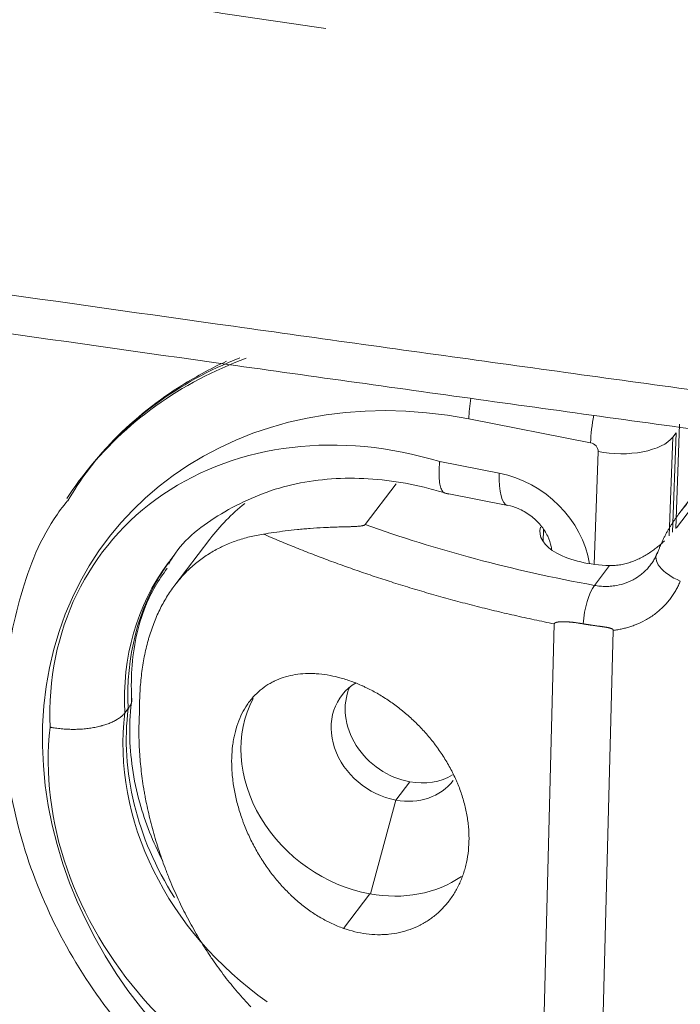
# Model space of a CAD drawing. Header units: millimetres. Extents: x 0 to 594, y 0 to 420.
# Tile 40 of 256: x 138.07 to 140.05, y 148.47 to 151.42. Entities that reach past the tile are written whole.
import ezdxf

# ---------------------------------------------------------------- set-up
doc = ezdxf.new("R2010")
doc.units = ezdxf.units.MM
doc.layers.add('1', color=7, linetype='Continuous', true_color=0xffffff)
doc.styles.add('Arial', font='txt')
doc.dimstyles.get("Standard").update_dxf_attribs({"dimtxt": 0.18, "dimasz": 0.18, "dimexe": 0.18, "dimexo": 0.0625, "dimgap": 0.09, "dimtad": 0, "dimtih": 1, "dimtoh": 1, "dimdec": 4, "dimzin": 0, "dimdsep": 46, "dimtxsty": 'Standard', "dimcen": 0.09, "dimadec": 0, "dimazin": 0, "dimtfac": 1, "dimtdec": 4, "dimtofl": 0, "dimtmove": 0, "dimatfit": 3, "dimfxl": 0, "dimtolj": 1, "dimtzin": 0, "dimarcsym": 0})

# ---------------------------------------------------------------- blocks, each defined once
blk = doc.blocks.new('_U0')
at = {"layer": '1', "color": 18, "lineweight": 18}
for p, q in [((94.8504, 161.6393), (94.8504, 103.5833)), ((318.5034, 149.327), (318.5034, 103.5833)), ((94.8504, 105.5833), (168.6802, 105.5833)), ((318.5034, 105.5833), (244.6736, 105.5833))]:
    blk.add_line(p, q, dxfattribs=at)
at = {"layer": '1', "color": 18}
for points in [[(94.8504, 105.5833), (98.3504, 106.5212), (98.3504, 104.6455)], [(318.5034, 105.5833), (315.0034, 104.6455), (315.0034, 106.5212)]]:
    blk.add_solid(points, dxfattribs=at)
at = {"layer": '1', "color": 18, "linetype": 'Continuous', "lineweight": 13, "char_height": 3.5, "attachment_point": 7, "line_spacing_factor": 1.047437, "style": 'Arial'}
for s, insert in [('\\fArial|b0|i0;\\W1.0000;DEFLATED TUBE LENGTH', (183.0321, 102.9547)), ('\\fArial|b0|i0;\\W1.0000;4.47', (170.3657, 102.9547))]:
    blk.add_mtext(s, dxfattribs=dict(at, insert=insert))
blk = doc.blocks.new('_U9')
at = {"layer": '1', "color": 18, "lineweight": 18}
for p, q in [((99.1455, 154.7179), (72.65, 154.7179)), ((74.65, 154.7179), (74.65, 112.4208)), ((257.5135, 127.4368), (72.65, 127.4368))]:
    blk.add_line(p, q, dxfattribs=at)
at = {"layer": '1', "color": 18}
for points in [[(74.65, 154.7179), (75.5878, 151.2179), (73.7122, 151.2179)], [(74.65, 127.4368), (73.7122, 130.9368), (75.5878, 130.9368)]]:
    blk.add_solid(points, dxfattribs=at)
at = {"layer": '1', "color": 18, "linetype": 'Continuous', "lineweight": 13, "char_height": 3.5, "attachment_point": 7, "rotation": 90, "line_spacing_factor": 1.047437, "style": 'Arial'}
for s, insert in [('\\fArial|b0|i0;\\W1.0000;0.55', (77.6288, 101.9119)), ('\\fArial|b0|i0;\\W1.0000;FWD TIE DOWN', (77.6288, 61.914))]:
    blk.add_mtext(s, dxfattribs=dict(at, insert=insert))
blk = doc.blocks.new('_U10')
at = {"layer": '1', "color": 18, "lineweight": 18}
for p, q in [((202.0973, 198.4427), (40.2436, 198.4427)), ((42.2436, 198.4427), (42.2436, 169.9126)), ((42.2436, 127.4368), (42.2436, 157.7463)), ((257.5135, 127.4368), (40.2436, 127.4368))]:
    blk.add_line(p, q, dxfattribs=at)
at = {"layer": '1', "color": 18}
for points in [[(42.2436, 198.4427), (43.1815, 194.9427), (41.3058, 194.9427)], [(42.2436, 127.4368), (41.3058, 130.9368), (43.1815, 130.9368)]]:
    blk.add_solid(points, dxfattribs=at)
at = {"layer": '1', "color": 18, "linetype": 'Continuous', "lineweight": 13, "insert": (45.2224, 159.4038), "char_height": 3.5, "attachment_point": 7, "rotation": 90, "line_spacing_factor": 1.047437, "style": 'Arial'}
blk.add_mtext('\\fArial|b0|i0;\\W1.0000;1.42', dxfattribs=at)
blk = doc.blocks.new('_U11')
at = {"layer": '1', "color": 18, "lineweight": 18}
for p, q in [((101.4996, 186.0644), (50.7679, 186.0644)), ((52.7679, 186.0644), (52.7679, 161.5114)), ((52.7679, 127.4368), (52.7679, 149.3451)), ((257.5135, 127.4368), (50.7679, 127.4368))]:
    blk.add_line(p, q, dxfattribs=at)
at = {"layer": '1', "color": 18}
for points in [[(52.7679, 186.0644), (53.7057, 182.5644), (51.8301, 182.5644)], [(52.7679, 127.4368), (51.8301, 130.9368), (53.7057, 130.9368)]]:
    blk.add_solid(points, dxfattribs=at)
at = {"layer": '1', "color": 18, "linetype": 'Continuous', "lineweight": 13, "insert": (55.7467, 151.0026), "char_height": 3.5, "attachment_point": 7, "rotation": 90, "line_spacing_factor": 1.047437, "style": 'Arial'}
blk.add_mtext('\\fArial|b0|i0;\\W1.0000;1.17', dxfattribs=at)
blk = doc.blocks.new('_U13')
at = {"layer": '1', "color": 18, "lineweight": 18}
for p, q in [((128.4245, 177.2952), (61.3878, 177.2952)), ((63.3878, 177.2952), (63.3878, 113.3718)), ((257.5135, 127.4368), (61.3878, 127.4368))]:
    blk.add_line(p, q, dxfattribs=at)
at = {"layer": '1', "color": 18}
for points in [[(63.3878, 177.2952), (64.3256, 173.7952), (62.4499, 173.7952)], [(63.3878, 127.4368), (62.4499, 130.9368), (64.3256, 130.9368)]]:
    blk.add_solid(points, dxfattribs=at)
at = {"layer": '1', "color": 18, "linetype": 'Continuous', "lineweight": 13, "char_height": 3.5, "attachment_point": 7, "rotation": 90, "line_spacing_factor": 1.047437, "style": 'Arial'}
for s, insert in [('\\fArial|b0|i0;\\W1.0000;1.00', (66.3666, 102.8629)), ('\\fArial|b0|i0;\\W1.0000;BOW DEFLATED', (66.3666, 61.4994))]:
    blk.add_mtext(s, dxfattribs=dict(at, insert=insert))

msp = doc.modelspace()

# ---------------------------------------------------------------- linework, layer by layer
at = {"layer": '1', "color": 155, "linetype": 'Continuous', "lineweight": 13}
for p, q in [((139.7843, 150.1563), (139.4196, 150.2274)), ((140.0306, 150.1728), (140.0201, 149.8773)), ((140.0301, 149.8879), (140.0407, 150.1857)), ((140.0306, 150.1728), (140.0407, 150.1857)), ((139.795, 149.7917), (139.807, 150.1296)), ((139.3325, 150.0998), (139.511, 150.065)), ((139.6433, 149.8956), (139.6423, 149.86)), ((139.7962, 149.7286), (139.8415, 149.7882)), ((139.2008, 149.0854), (139.2427, 149.1404)), ((139.1256, 148.804), (139.2008, 149.0854)), ((139.0442, 148.7011), (139.1228, 148.8045))]:
    msp.add_line(p, q, dxfattribs=at)
at = {"layer": '1', "color": 155, "linetype": 'Continuous', "lineweight": 18}
for p, q in [((140.0398, 149.899), (140.0509, 150.2116)), ((140.2391, 150.193), (140.0489, 149.9432)), ((138.2761, 150.0726), (138.266, 150.0597)), ((139.1091, 149.9111), (139.2016, 150.0326)), ((139.3494, 150.005), (139.5364, 149.9685)), ((140.0419, 149.9016), (140.129, 150.016)), ((138.6442, 149.8675), (138.5389, 149.7292)), ((139.6758, 149.6133), (139.6384, 148.1965)), ((139.8143, 148.1515), (139.8523, 149.594)), ((138.3895, 149.3469), (138.3996, 149.3598))]:
    msp.add_line(p, q, dxfattribs=at)
at = {"layer": '1', "color": 155, "linetype": 'Continuous', "lineweight": 13}
for centre, major_axis, ratio, start_param, end_param in [((139.4372, 149.1426), (-1.1712, 0.9171), 0.837606, 5.803119, 6.283194), ((139.4473, 149.1555), (1.1712, -0.9171), 0.837606, 2.68607, 3.141601), ((139.3782, 149.0673), (1.0334, -0.8092), 0.837606, 2.117786, 5.259378), ((139.4786, 150.3027), (-0.0335, -0.1718), 0.284128, 4.84372, 5.220612), ((139.8432, 150.2316), (-0.0335, -0.1718), 0.284128, 4.727407, 5.220612), ((139.1816, 149.1742), (-0.8504, 0.6659), 0.837606, 5.144014, 6.901582), ((139.866, 150.2049), (0.1749, -0.0062), 0.46657, 4.385355, 5.956152), ((139.7835, 150.1342), (0.0197, -0.0154), 0.837606, 0.546989, 2.117786), ((139.5699, 150.1403), (-0.0335, -0.1718), 0.284128, 5.220612, 6.278372), ((139.5015, 149.7998), (-0.2362, 0.185), 0.837606, 3.870917, 5.259378), ((140.0753, 149.7866), (-0.0936, 0.0352), 0.498006, 6.126634, 7.804011), ((139.2406, 149.2495), (0.7126, -0.558), 0.837606, 3.164439, 3.773827), ((139.2507, 149.2624), (-0.7126, 0.558), 0.837606, 0.065477, 0.632234), ((139.7938, 149.6401), (0.018, 0.0984), 0.281681, 0.504829, 1.894127), ((139.2357, 149.1133), (0.7126, -0.558), 0.837606, 3.603337, 4.77756), ((139.2458, 149.1262), (-0.7126, 0.558), 0.837606, 0.461745, 1.170817), ((139.1768, 149.038), (-0.8504, 0.6659), 0.837606, 0.475582, 2.23315)]:
    msp.add_ellipse(centre, major_axis=major_axis, ratio=ratio, start_param=start_param, end_param=end_param, dxfattribs=at)
at = {"layer": '1', "color": 155, "linetype": 'Continuous', "lineweight": 18}
for centre, major_axis, ratio, start_param, end_param in [((139.4372, 149.1426), (-1.1712, 0.9171), 0.837606, 0.000009, 0.069369), ((139.3318, 149.3441), (-0.6876, 0.5234), 0.840089, 6.077913, 6.283179), ((139.8422, 149.8857), (-0.2099, 0.0055), 0.464073, 6.157551, 7.862909), ((139.2507, 149.2624), (-0.7126, 0.558), 0.837606, 6.283171, 6.348663), ((139.2406, 149.2495), (0.7126, -0.558), 0.837606, 3.141578, 3.164439), ((139.2057, 149.2713), (0.1671, -0.1272), 0.840089, 2.812236, 5.25664), ((139.2476, 149.3264), (0.1671, -0.1272), 0.840089, 3.338894, 5.25664), ((139.1326, 149.1753), (-0.3332, 0.2536), 0.840089, 0.133734, 2.115048), ((139.2057, 149.2713), (0.1671, -0.1272), 0.840089, 5.25664, 6.283205), ((139.2476, 149.3264), (0.1671, -0.1272), 0.840089, 5.25664, 5.954368), ((139.1326, 149.1753), (-0.3332, 0.2536), 0.840089, 2.115048, 2.87281)]:
    msp.add_ellipse(centre, major_axis=major_axis, ratio=ratio, start_param=start_param, end_param=end_param, dxfattribs=at)
for points, degree, knots in [([(314.1626, 146.3749), (310.3422, 146.3831), (306.5218, 146.3912), (298.8809, 146.4075), (291.24, 146.4238), (283.5992, 146.44), (275.9583, 146.4563), (272.1379, 146.4644), (266.4072, 146.4766), (264.497, 146.4807), (261.6317, 146.4869), (260.199, 146.4899), (258.7663, 146.493), (257.8112, 146.495), (257.3337, 146.496), (254.9459, 146.5011), (253.0357, 146.5053), (249.2153, 146.5152), (247.305, 146.5208), (243.4846, 146.5348), (241.5744, 146.5432), (237.754, 146.564), (235.8438, 146.5764), (232.0235, 146.6066), (230.1133, 146.6243), (227.7256, 146.6506), (227.2481, 146.656), (226.293, 146.6674), (225.8155, 146.6733), (224.3829, 146.6917), (223.4279, 146.7048), (221.5179, 146.7331), (220.5629, 146.7483), (218.6531, 146.7808), (216.7434, 146.8156), (214.8338, 146.8554), (212.9242, 146.8982), (211.9695, 146.9211), (209.1056, 146.9944), (207.1965, 147.0497), (204.3332, 147.1442), (203.3788, 147.1777), (201.4702, 147.2487), (200.516, 147.2863), (198.6076, 147.3661), (197.6536, 147.4082), (195.7455, 147.4973), (194.7916, 147.5443), (192.8839, 147.6435), (191.9301, 147.6958), (190.4996, 147.7783), (190.0228, 147.8065), (189.0692, 147.8644), (188.5924, 147.8941), (187.1623, 147.9854), (186.2091, 148.0492), (184.3034, 148.1832), (183.3508, 148.2535), (181.4462, 148.4008), (180.4942, 148.4779), (178.5908, 148.6394), (177.6395, 148.7238), (175.7374, 148.9006), (174.7867, 148.993), (172.8861, 149.1862), (171.9362, 149.2871), (170.7492, 149.419), (170.3932, 149.459), (170.0372, 149.4997), (169.7999, 149.5269), (169.6812, 149.5406), (169.0881, 149.6095), (168.6137, 149.6658), (167.6654, 149.7809), (167.1915, 149.8397), (166.244, 149.9598), (165.7704, 150.0211), (164.8237, 150.1464), (164.3506, 150.2104), (163.4048, 150.3412), (162.9322, 150.408), (162.2235, 150.5104), (161.9873, 150.5449), (161.5151, 150.6146), (161.2791, 150.6498), (160.8071, 150.7212), (160.5712, 150.7572), (160.0996, 150.8303), (159.8638, 150.8672), (159.1567, 150.9796), (158.6857, 151.0563), (157.7441, 151.2138), (157.2737, 151.2946), (156.3335, 151.4603), (155.8637, 151.5454), (154.9249, 151.7199), (154.4559, 151.8095), (153.5186, 151.9936), (153.0504, 152.0881), (152.1148, 152.2824), (151.5889, 152.3947), (151.0637, 152.5106), (150.947, 152.5364), (150.8886, 152.5494), (150.7136, 152.5884), (150.597, 152.6146), (150.2474, 152.6938), (150.0145, 152.7473), (149.3168, 152.91), (148.8526, 153.0214), (147.9265, 153.2508), (147.4646, 153.3688), (146.5431, 153.6119), (146.0836, 153.737), (145.1673, 153.995), (144.7104, 154.1279), (144.0274, 154.3337), (143.8001, 154.4034), (143.3463, 154.5451), (143.1197, 154.6171), (142.6675, 154.7635), (142.2161, 154.9123), (141.7664, 155.0662), (141.3177, 155.2228), (141.0938, 155.3024), (140.6469, 155.4646), (140.424, 155.5472), (139.9792, 155.7153), (139.7573, 155.8009), (139.3147, 155.9755), (139.094, 156.0644), (138.6537, 156.2458), (138.4342, 156.3382), (137.9964, 156.527), (137.7782, 156.6233), (137.3431, 156.82), (137.1263, 156.9204), (136.6943, 157.1259), (136.479, 157.2309), (136.0502, 157.4459), (135.8367, 157.5559), (135.5178, 157.725), (135.3852, 157.7964), (135.253, 157.8689), (135.2002, 157.898), (135.1738, 157.9126), (135.0946, 157.9565), (135.042, 157.9859), (134.7793, 158.134), (134.5711, 158.255), (134.2618, 158.4409), (134.1593, 158.5037), (133.9552, 158.6306), (133.8538, 158.6948), (133.652, 158.825), (133.5518, 158.8908), (133.3524, 159.0243), (133.2534, 159.0919), (133.0566, 159.2289), (132.9589, 159.2983), (132.7649, 159.4392), (132.6685, 159.5106), (132.4774, 159.6555), (132.3827, 159.729), (132.1947, 159.8784), (132.1016, 159.9542), (131.9171, 160.1083), (131.8257, 160.1866), (131.6449, 160.3459), (131.5555, 160.4269), (131.423, 160.5506), (131.3572, 160.6131), (131.2811, 160.6869), (131.2486, 160.7188), (131.227, 160.7401), (131.2163, 160.7508), (131.1194, 160.8472), (131.035, 160.9341), (130.8696, 161.1106), (130.7887, 161.2002), (130.6307, 161.3823), (130.5536, 161.4749), (130.4037, 161.6633), (130.3309, 161.7591), (130.2253, 161.9056), (130.1907, 161.9549), (130.1227, 162.0545), (130.0893, 162.1047), (130.024, 162.2063), (129.992, 162.2576), (129.9294, 162.3613), (129.8988, 162.4137), (129.8542, 162.4932), (129.8358, 162.5265), (129.8177, 162.5601), (129.8105, 162.5735), (129.8069, 162.5803), (129.7962, 162.6005), (129.7891, 162.614), (129.754, 162.6816), (129.7269, 162.736), (129.6966, 162.7996), (129.6925, 162.8084), (129.6884, 162.8171)], 3, [0, 0, 0, 0, 0.061059, 0.061059, 0.122119, 0.183178, 0.183178, 0.244238, 0.244238, 0.274767, 0.274767, 0.290032, 0.297664, 0.297664, 0.305297, 0.305297, 0.335827, 0.335827, 0.366356, 0.366356, 0.396886, 0.396886, 0.427416, 0.427416, 0.457945, 0.457945, 0.465578, 0.465578, 0.47321, 0.47321, 0.488475, 0.488475, 0.50374, 0.50374, 0.519005, 0.53427, 0.53427, 0.549534, 0.549534, 0.580064, 0.580064, 0.595329, 0.595329, 0.610594, 0.610594, 0.625859, 0.625859, 0.641123, 0.641123, 0.656388, 0.656388, 0.664021, 0.664021, 0.671653, 0.671653, 0.686918, 0.686918, 0.702183, 0.702183, 0.717448, 0.717448, 0.732713, 0.732713, 0.747977, 0.747977, 0.763242, 0.763242, 0.767058, 0.768967, 0.768967, 0.770875, 0.770875, 0.778507, 0.778507, 0.78614, 0.78614, 0.793772, 0.793772, 0.801404, 0.801404, 0.809037, 0.809037, 0.812853, 0.812853, 0.816669, 0.816669, 0.820485, 0.820485, 0.824302, 0.824302, 0.831934, 0.831934, 0.839566, 0.839566, 0.847199, 0.847199, 0.854831, 0.854831, 0.862464, 0.862464, 0.870096, 0.87105, 0.87105, 0.872004, 0.872004, 0.873912, 0.873912, 0.877729, 0.877729, 0.885361, 0.885361, 0.892993, 0.892993, 0.900626, 0.900626, 0.908258, 0.908258, 0.912074, 0.912074, 0.915891, 0.915891, 0.919707, 0.923523, 0.923523, 0.927339, 0.927339, 0.931156, 0.931156, 0.934972, 0.934972, 0.938788, 0.938788, 0.942604, 0.942604, 0.94642, 0.94642, 0.950237, 0.950237, 0.954053, 0.954053, 0.957869, 0.957869, 0.959777, 0.960254, 0.960254, 0.960731, 0.960731, 0.961685, 0.961685, 0.965501, 0.965501, 0.96741, 0.96741, 0.969318, 0.969318, 0.971226, 0.971226, 0.973134, 0.973134, 0.975042, 0.975042, 0.97695, 0.97695, 0.978858, 0.978858, 0.980766, 0.980766, 0.982674, 0.982674, 0.984583, 0.984583, 0.985537, 0.986014, 0.986252, 0.986252, 0.986491, 0.986491, 0.988399, 0.988399, 0.990307, 0.990307, 0.992215, 0.992215, 0.994123, 0.994123, 0.995077, 0.995077, 0.996031, 0.996031, 0.996985, 0.996985, 0.997939, 0.997939, 0.998416, 0.998536, 0.998536, 0.998655, 0.998655, 0.998893, 0.998893, 0.999847, 0.999847, 1, 1, 1, 1]), ([(129.6884, 162.8171), (129.6925, 162.8084), (129.6966, 162.7996), (129.7269, 162.736), (129.754, 162.6816), (129.7891, 162.614), (129.7962, 162.6005), (129.8069, 162.5803), (129.8105, 162.5735), (129.8177, 162.5601), (129.8358, 162.5265), (129.8542, 162.4932), (129.8988, 162.4137), (129.9294, 162.3613), (129.992, 162.2576), (130.024, 162.2063), (130.0893, 162.1047), (130.1227, 162.0545), (130.1907, 161.9549), (130.2253, 161.9056), (130.3309, 161.7591), (130.4037, 161.6633), (130.5536, 161.4749), (130.6307, 161.3823), (130.7887, 161.2002), (130.8696, 161.1106), (131.035, 160.9341), (131.1194, 160.8472), (131.2163, 160.7508), (131.227, 160.7401), (131.2486, 160.7188), (131.2811, 160.6869), (131.3572, 160.6131), (131.423, 160.5506), (131.5555, 160.4269), (131.6449, 160.3459), (131.8257, 160.1866), (131.9171, 160.1083), (132.1016, 159.9542), (132.1947, 159.8784), (132.3827, 159.729), (132.4774, 159.6555), (132.6685, 159.5106), (132.7649, 159.4392), (132.9589, 159.2983), (133.0566, 159.2289), (133.2534, 159.0919), (133.3524, 159.0243), (133.5518, 158.8908), (133.652, 158.825), (133.8538, 158.6948), (133.9552, 158.6306), (134.1593, 158.5037), (134.2618, 158.4409), (134.5711, 158.255), (134.7793, 158.134), (135.042, 157.9859), (135.0946, 157.9565), (135.1738, 157.9126), (135.2002, 157.898), (135.253, 157.8689), (135.3852, 157.7964), (135.5178, 157.725), (135.8367, 157.5559), (136.0502, 157.4459), (136.479, 157.2309), (136.6943, 157.1259), (137.1263, 156.9204), (137.3431, 156.82), (137.7782, 156.6233), (137.9964, 156.527), (138.4342, 156.3382), (138.6537, 156.2458), (139.094, 156.0644), (139.3147, 155.9755), (139.7573, 155.8009), (139.9792, 155.7153), (140.424, 155.5472), (140.6469, 155.4646), (141.0938, 155.3024), (141.3177, 155.2228), (141.7664, 155.0662), (142.2161, 154.9123), (142.6675, 154.7635), (143.1197, 154.6171), (143.3463, 154.5451), (143.8001, 154.4034), (144.0274, 154.3337), (144.7104, 154.1279), (145.1673, 153.995), (146.0836, 153.737), (146.5431, 153.6119), (147.4646, 153.3688), (147.9265, 153.2508), (148.8526, 153.0214), (149.3168, 152.91), (150.0145, 152.7473), (150.2474, 152.6938), (150.597, 152.6146), (150.7136, 152.5884), (150.8886, 152.5494), (150.947, 152.5364), (151.0637, 152.5106), (151.5889, 152.3947), (152.1148, 152.2824), (153.0504, 152.0881), (153.5186, 151.9936), (154.4559, 151.8095), (154.9249, 151.7199), (155.8637, 151.5454), (156.3335, 151.4603), (157.2737, 151.2946), (157.7441, 151.2138), (158.6857, 151.0563), (159.1567, 150.9796), (159.8638, 150.8672), (160.0996, 150.8303), (160.5712, 150.7572), (160.8071, 150.7212), (161.2791, 150.6498), (161.5151, 150.6146), (161.9873, 150.5449), (162.2235, 150.5104), (162.9322, 150.408), (163.4048, 150.3412), (164.3506, 150.2104), (164.8237, 150.1464), (165.7704, 150.0211), (166.244, 149.9598), (167.1915, 149.8397), (167.6654, 149.7809), (168.6137, 149.6658), (169.0881, 149.6095), (169.6812, 149.5406), (169.7999, 149.5269), (170.0372, 149.4997), (170.3932, 149.459), (170.7492, 149.419), (171.9362, 149.2871), (172.8861, 149.1862), (174.7867, 148.993), (175.7374, 148.9006), (177.6395, 148.7238), (178.5908, 148.6394), (180.4942, 148.4779), (181.4462, 148.4008), (183.3508, 148.2535), (184.3034, 148.1832), (186.2091, 148.0492), (187.1623, 147.9854), (188.5924, 147.8941), (189.0692, 147.8644), (190.0228, 147.8065), (190.4996, 147.7783), (191.9301, 147.6958), (192.8839, 147.6435), (194.7916, 147.5443), (195.7455, 147.4973), (197.6536, 147.4082), (198.6076, 147.3661), (200.516, 147.2863), (201.4702, 147.2487), (203.3788, 147.1777), (204.3332, 147.1442), (207.1965, 147.0497), (209.1056, 146.9944), (211.9695, 146.9211), (212.9242, 146.8982), (214.8338, 146.8554), (216.7434, 146.8156), (218.6531, 146.7808), (220.5629, 146.7483), (221.5179, 146.7331), (223.4279, 146.7048), (224.3829, 146.6917), (225.8155, 146.6733), (226.293, 146.6674), (227.2481, 146.656), (227.7256, 146.6506), (230.1133, 146.6243), (232.0235, 146.6066), (235.8438, 146.5764), (237.754, 146.564), (241.5744, 146.5432), (243.4846, 146.5348), (247.305, 146.5208), (249.2153, 146.5152), (253.0357, 146.5053), (254.9459, 146.5011), (257.3337, 146.496), (257.8112, 146.495), (258.7663, 146.493), (260.199, 146.4899), (261.6317, 146.4869), (264.497, 146.4807), (266.4072, 146.4766), (272.1379, 146.4644), (275.9583, 146.4563), (283.5992, 146.44), (291.24, 146.4238), (298.8809, 146.4075), (306.5218, 146.3912), (310.3422, 146.3831), (314.1626, 146.3749)], 3, [0, 0, 0, 0, 0.000153, 0.000153, 0.001107, 0.001107, 0.001345, 0.001345, 0.001464, 0.001464, 0.001584, 0.002061, 0.002061, 0.003015, 0.003015, 0.003969, 0.003969, 0.004923, 0.004923, 0.005877, 0.005877, 0.007785, 0.007785, 0.009693, 0.009693, 0.011601, 0.011601, 0.013509, 0.013509, 0.013748, 0.013748, 0.013986, 0.014463, 0.015417, 0.015417, 0.017326, 0.017326, 0.019234, 0.019234, 0.021142, 0.021142, 0.02305, 0.02305, 0.024958, 0.024958, 0.026866, 0.026866, 0.028774, 0.028774, 0.030682, 0.030682, 0.03259, 0.03259, 0.034499, 0.034499, 0.038315, 0.038315, 0.039269, 0.039269, 0.039746, 0.039746, 0.040223, 0.042131, 0.042131, 0.045947, 0.045947, 0.049763, 0.049763, 0.05358, 0.05358, 0.057396, 0.057396, 0.061212, 0.061212, 0.065028, 0.065028, 0.068844, 0.068844, 0.072661, 0.072661, 0.076477, 0.076477, 0.080293, 0.084109, 0.084109, 0.087926, 0.087926, 0.091742, 0.091742, 0.099374, 0.099374, 0.107007, 0.107007, 0.114639, 0.114639, 0.122271, 0.122271, 0.126088, 0.126088, 0.127996, 0.127996, 0.12895, 0.12895, 0.129904, 0.137536, 0.137536, 0.145169, 0.145169, 0.152801, 0.152801, 0.160434, 0.160434, 0.168066, 0.168066, 0.175698, 0.175698, 0.179515, 0.179515, 0.183331, 0.183331, 0.187147, 0.187147, 0.190963, 0.190963, 0.198596, 0.198596, 0.206228, 0.206228, 0.21386, 0.21386, 0.221493, 0.221493, 0.229125, 0.229125, 0.231033, 0.231033, 0.232942, 0.236758, 0.236758, 0.252023, 0.252023, 0.267287, 0.267287, 0.282552, 0.282552, 0.297817, 0.297817, 0.313082, 0.313082, 0.328347, 0.328347, 0.335979, 0.335979, 0.343612, 0.343612, 0.358877, 0.358877, 0.374141, 0.374141, 0.389406, 0.389406, 0.404671, 0.404671, 0.419936, 0.419936, 0.450466, 0.450466, 0.46573, 0.46573, 0.480995, 0.49626, 0.49626, 0.511525, 0.511525, 0.52679, 0.52679, 0.534422, 0.534422, 0.542055, 0.542055, 0.572584, 0.572584, 0.603114, 0.603114, 0.633644, 0.633644, 0.664173, 0.664173, 0.694703, 0.694703, 0.702336, 0.702336, 0.709968, 0.725233, 0.725233, 0.755762, 0.755762, 0.816822, 0.816822, 0.877881, 0.938941, 0.938941, 1, 1, 1, 1]), ([(101.7111, 158.8212), (101.9058, 158.7717), (102.3918, 158.6487), (103.1731, 158.4531), (104.051, 158.2354), (104.926, 158.0207), (106.3991, 157.6627), (108.4651, 157.1694), (111.3169, 156.5156), (114.2851, 155.8626), (117.3378, 155.2195), (120.2475, 154.6312), (122.9978, 154.0969), (125.5783, 153.6143), (128.008, 153.1767), (130.2827, 152.7817), (132.3989, 152.4267), (134.3525, 152.1096), (136.1664, 151.824), (137.6939, 151.5904), (138.6261, 151.4511), (138.991, 151.3971)], 3, [0, 0, 0, 0, 0.018036, 0.044848, 0.071381, 0.097585, 0.123438, 0.202574, 0.278886, 0.365542, 0.447667, 0.525189, 0.59622, 0.662802, 0.724974, 0.782806, 0.836327, 0.885503, 0.930298, 0.972741, 1, 1, 1, 1]), ([(132.5527, 151.3039), (132.6795, 151.2838), (132.8065, 151.2638), (133.0607, 151.2239), (133.1878, 151.204), (133.5695, 151.1447), (133.8243, 151.1054), (134.5894, 150.9885), (135.1007, 150.9116), (136.1252, 150.7598), (136.6384, 150.6848), (137.6667, 150.5366), (138.1818, 150.4633), (138.9555, 150.3545), (139.2137, 150.3185), (139.6011, 150.2646), (139.7304, 150.2467), (139.9888, 150.211), (140.1181, 150.1932), (140.7648, 150.1044), (141.2827, 150.034), (142.3199, 149.8946), (142.839, 149.8255), (143.8785, 149.6887), (144.3988, 149.6208), (145.18, 149.52), (145.4406, 149.4865), (145.962, 149.4198), (146.2229, 149.3866), (147.0058, 149.2875), (147.5283, 149.222), (148.5741, 149.092), (149.0975, 149.0276), (150.1452, 148.8999), (150.6696, 148.8366), (151.7195, 148.7112), (152.3763, 148.6335), (153.034, 148.5568), (153.2972, 148.5261), (153.4288, 148.5108), (153.8237, 148.4651), (154.0872, 148.4348), (154.6143, 148.3745), (154.8781, 148.3445), (155.4058, 148.2848), (155.6699, 148.2552), (156.0662, 148.211), (156.1984, 148.1963), (156.4628, 148.167), (156.595, 148.1524), (156.8596, 148.1234), (156.992, 148.1089), (157.2567, 148.0801), (157.3892, 148.0658), (157.5217, 148.0516)], 3, [0, 0, 0, 0, 0.015625, 0.015625, 0.03125, 0.03125, 0.0625, 0.0625, 0.125, 0.125, 0.1875, 0.1875, 0.25, 0.25, 0.28125, 0.28125, 0.296875, 0.296875, 0.3125, 0.3125, 0.375, 0.375, 0.4375, 0.4375, 0.5, 0.5, 0.53125, 0.53125, 0.5625, 0.5625, 0.625, 0.625, 0.6875, 0.6875, 0.75, 0.75, 0.8125, 0.828125, 0.828125, 0.84375, 0.84375, 0.875, 0.875, 0.90625, 0.90625, 0.9375, 0.9375, 0.953125, 0.953125, 0.96875, 0.96875, 0.984375, 0.984375, 1, 1, 1, 1]), ([(138.6937, 150.4002), (138.6444, 150.3775), (138.5176, 150.3082), (138.3497, 150.172), (138.255, 150.0441), (138.2182, 149.9821)], 3, [0, 0, 0, 0, 0.249297, 0.666235, 1, 1, 1, 1]), ([(139.3325, 150.0998), (139.3324, 150.0992), (139.3324, 150.0986), (139.3323, 150.0973), (139.3321, 150.0954), (139.3317, 150.0911), (139.3315, 150.0875), (139.331, 150.0804), (139.3306, 150.0713), (139.3306, 150.0628), (139.3307, 150.0567), (139.3307, 150.0547), (139.3309, 150.0518), (139.3309, 150.0508), (139.331, 150.0489), (139.3314, 150.0442), (139.3322, 150.0365), (139.3333, 150.0304), (139.3346, 150.0249), (139.3353, 150.0223), (139.337, 150.0177), (139.3379, 150.0156), (139.3399, 150.012), (139.3421, 150.009), (139.3446, 150.007), (139.3462, 150.0061), (139.3465, 150.0059), (139.3472, 150.0056), (139.3476, 150.0055), (139.3484, 150.0052), (139.3488, 150.0051), (139.3493, 150.005)], 3, [0, 0, 0, 0, 0.011557, 0.011557, 0.023115, 0.04623, 0.09246, 0.09246, 0.18492, 0.27738, 0.27738, 0.32361, 0.32361, 0.346725, 0.346725, 0.36984, 0.462299, 0.554759, 0.554759, 0.647219, 0.647219, 0.739679, 0.739679, 0.832139, 0.924599, 0.924599, 0.947714, 0.947714, 0.970829, 0.970829, 1, 1, 1, 1]), ([(138.5211, 149.7925), (138.5253, 149.8004), (138.5612, 149.8638), (138.6743, 149.9492), (138.8577, 150.0331), (139.0737, 150.059), (139.2454, 150.0358), (139.3391, 150.0083), (139.3587, 150.0019)], 3, [0, 0, 0, 0, 0.031962, 0.262399, 0.493126, 0.719225, 0.941355, 1, 1, 1, 1]), ([(138.2178, 149.9822), (138.2035, 149.9648), (138.1373, 149.877), (138.0667, 149.6866), (138.018, 149.421), (138.0325, 149.1415), (138.1052, 148.8625), (138.2347, 148.5944), (138.4154, 148.3488), (138.6402, 148.1365), (138.8993, 147.9667), (139.146, 147.8624), (139.3021, 147.8224), (139.3622, 147.8107)], 3, [0, 0, 0, 0, 0.025509, 0.125228, 0.224974, 0.325219, 0.426156, 0.527721, 0.629737, 0.732045, 0.834552, 0.93721, 1, 1, 1, 1]), ([(139.5364, 149.9685), (139.5466, 149.9666), (139.5689, 149.9597), (139.6047, 149.9395), (139.6362, 149.9096), (139.658, 149.8757), (139.6654, 149.8514), (139.6673, 149.8401), (139.6675, 149.8377)], 3, [0, 0, 0, 0, 0.162994, 0.358376, 0.552362, 0.746247, 0.944324, 1, 1, 1, 1]), ([(139.9856, 149.8286), (139.9868, 149.8319), (139.9893, 149.8383), (139.9933, 149.8479), (139.9974, 149.8573), (140.0018, 149.8665), (140.0063, 149.8756), (140.011, 149.8845), (140.0158, 149.8933), (140.0209, 149.9019), (140.026, 149.9103), (140.0314, 149.9185), (140.0368, 149.9266), (140.0424, 149.9345), (140.0482, 149.9422), (140.054, 149.9498), (140.06, 149.9571), (140.0661, 149.9644), (140.0702, 149.9691), (140.0723, 149.9714), (140.0723, 149.9714)], 3, [0, 0, 0, 0, 0.062264, 0.124097, 0.185498, 0.246468, 0.307007, 0.367116, 0.426794, 0.486042, 0.544861, 0.60325, 0.66121, 0.718742, 0.775845, 0.832521, 0.888769, 0.944589, 0.999983, 1, 1, 1, 1]), ([(138.8043, 149.8824), (138.8144, 149.884), (138.8249, 149.8857), (138.8468, 149.8888), (138.8581, 149.8904), (138.8816, 149.8934), (138.8937, 149.8947), (138.9124, 149.8967), (138.9187, 149.8973), (138.9283, 149.8981), (138.9315, 149.8984), (138.938, 149.8989), (138.9413, 149.8992), (138.9576, 149.9004), (138.9709, 149.9013), (138.991, 149.9023), (138.9978, 149.9026), (139.0115, 149.9031), (139.0183, 149.9034), (139.0322, 149.9038), (139.0392, 149.904), (139.0498, 149.9042), (139.0533, 149.9043), (139.0605, 149.9045), (139.0641, 149.9046), (139.0713, 149.9049), (139.075, 149.905), (139.0805, 149.9053), (139.0824, 149.9054), (139.0861, 149.9056), (139.088, 149.9057), (139.0908, 149.906), (139.0918, 149.9061), (139.0936, 149.9063), (139.0945, 149.9064), (139.0964, 149.9066), (139.0973, 149.9068), (139.0991, 149.9071), (139.1001, 149.9072), (139.1019, 149.9076), (139.1027, 149.9078), (139.1044, 149.9083), (139.1052, 149.9086), (139.1067, 149.9092), (139.1073, 149.9095), (139.1084, 149.9103), (139.1088, 149.9107), (139.1091, 149.9111)], 3, [0, 0, 0, 0, 0.125, 0.125, 0.25, 0.25, 0.375, 0.375, 0.4375, 0.4375, 0.46875, 0.46875, 0.5, 0.5, 0.625, 0.625, 0.6875, 0.6875, 0.75, 0.75, 0.8125, 0.8125, 0.84375, 0.84375, 0.875, 0.875, 0.90625, 0.90625, 0.921875, 0.921875, 0.9375, 0.9375, 0.945313, 0.945313, 0.953125, 0.953125, 0.960938, 0.960938, 0.96875, 0.96875, 0.976563, 0.976563, 0.984375, 0.984375, 0.992188, 0.992188, 1, 1, 1, 1]), ([(138.4335, 149.3488), (138.4332, 149.3678), (138.4335, 149.3864), (138.4353, 149.4228), (138.4382, 149.4583), (138.4459, 149.5092), (138.4532, 149.5416), (138.458, 149.5593), (138.4585, 149.5613), (138.4596, 149.5652), (138.4612, 149.5711), (138.4653, 149.5845), (138.4691, 149.5958), (138.4769, 149.6178), (138.4827, 149.6318), (138.4951, 149.6589), (138.5086, 149.6848), (138.5239, 149.7086), (138.5341, 149.7229), (138.5362, 149.7257), (138.5404, 149.7312), (138.5425, 149.734), (138.549, 149.7421), (138.5534, 149.7474), (138.567, 149.7627), (138.5764, 149.7723), (138.5961, 149.7903), (138.6063, 149.7987), (138.6275, 149.8144), (138.6385, 149.8217), (138.6556, 149.8318), (138.6643, 149.8367), (138.6733, 149.8412), (138.6793, 149.8442), (138.6823, 149.8457), (138.6976, 149.8527), (138.7102, 149.8578), (138.7359, 149.8667), (138.7623, 149.8746), (138.7901, 149.8802), (138.8043, 149.8824)], 3, [0, 0, 0, 0, 0.0625, 0.0625, 0.125, 0.1875, 0.25, 0.25, 0.257813, 0.257813, 0.265625, 0.28125, 0.3125, 0.3125, 0.375, 0.375, 0.4375, 0.5, 0.5, 0.515625, 0.515625, 0.53125, 0.53125, 0.5625, 0.5625, 0.625, 0.625, 0.6875, 0.6875, 0.75, 0.75, 0.78125, 0.796875, 0.796875, 0.8125, 0.8125, 0.875, 0.875, 0.9375, 1, 1, 1, 1]), ([(139.8415, 149.7882), (139.8472, 149.7881), (139.8528, 149.7883), (139.8639, 149.7891), (139.8694, 149.7898), (139.8802, 149.7917), (139.8856, 149.7929), (139.8937, 149.7951), (139.8963, 149.7958), (139.9003, 149.797), (139.9016, 149.7975), (139.9043, 149.7983), (139.9108, 149.8006), (139.9172, 149.8031), (139.9272, 149.8075), (139.9321, 149.8098), (139.9417, 149.8148), (139.9464, 149.8175), (139.9521, 149.8209), (139.9533, 149.8216), (139.9555, 149.823), (139.9567, 149.8237), (139.96, 149.8259), (139.9622, 149.8273), (139.9688, 149.8318), (139.973, 149.8348), (139.9811, 149.841), (139.9851, 149.8441), (139.9928, 149.8505), (139.9965, 149.8537), (140.0019, 149.8586), (140.0036, 149.8602), (140.0057, 149.8621), (140.006, 149.8624), (140.0063, 149.8627)], 3, [0, 0, 0, 0, 0.086285, 0.086285, 0.17257, 0.17257, 0.258855, 0.258855, 0.301997, 0.301997, 0.323569, 0.323569, 0.34514, 0.431425, 0.431425, 0.51771, 0.51771, 0.603995, 0.603995, 0.625566, 0.625566, 0.647137, 0.647137, 0.69028, 0.69028, 0.776565, 0.776565, 0.86285, 0.86285, 0.949135, 0.949135, 0.992277, 0.992277, 1, 1, 1, 1]), ([(139.9566, 149.7809), (139.9566, 149.7809), (139.96, 149.7848), (139.9663, 149.7926), (139.9743, 149.8048), (139.9807, 149.8167), (139.984, 149.8247), (139.9856, 149.8286)], 3, [0, 0, 0, 0, 0.000053, 0.275995, 0.534624, 0.775954, 1, 1, 1, 1]), ([(138.4103, 149.3797), (138.4082, 149.4131), (138.4084, 149.5128), (138.437, 149.6543), (138.4897, 149.7448), (138.5165, 149.7799)], 3, [0, 0, 0, 0, 0.21993, 0.675484, 1, 1, 1, 1]), ([(139.7619, 149.6136), (139.7375, 149.6179), (139.717, 149.6193), (139.7041, 149.6202), (139.6947, 149.6197), (139.6883, 149.6194), (139.684, 149.6185), (139.6759, 149.6168), (139.6758, 149.6133)], 2, [0, 0, 0, 0.5, 0.5, 0.75, 0.75, 0.875, 0.875, 1, 1, 1]), ([(139.8523, 149.594), (139.8524, 149.5979), (139.843, 149.6006), (139.8386, 149.6019), (139.8314, 149.6032), (139.8264, 149.604), (139.8198, 149.605), (139.8181, 149.6052), (139.8083, 149.6066), (139.7804, 149.6103), (139.7619, 149.6136)], 2, [0, 0, 0, 0.125, 0.125, 0.25, 0.25, 0.375, 0.375, 0.5, 0.5, 1, 1, 1]), ([(139.0637, 149.4427), (139.0521, 149.4468), (139.0406, 149.4503), (139.0179, 149.4561), (138.9954, 149.4609), (138.9735, 149.4634), (138.9572, 149.4644), (138.9519, 149.4646), (138.9438, 149.4647), (138.9411, 149.4647), (138.9358, 149.4646), (138.9332, 149.4645), (138.9201, 149.4639), (138.8997, 149.4619), (138.8804, 149.4575), (138.8616, 149.4521), (138.8525, 149.4488), (138.8414, 149.4439), (138.8392, 149.4429), (138.836, 149.4413), (138.8349, 149.4407), (138.8327, 149.4396), (138.8274, 149.4369), (138.8222, 149.4339), (138.81, 149.4263), (138.8023, 149.4208), (138.7876, 149.4085), (138.7807, 149.4018), (138.7709, 149.391), (138.7678, 149.3872), (138.7632, 149.3813), (138.7617, 149.3793), (138.7587, 149.3753), (138.7573, 149.3732), (138.7501, 149.3627), (138.7449, 149.3538), (138.7356, 149.3352), (138.7314, 149.3254), (138.7241, 149.3049), (138.721, 149.2942), (138.7177, 149.2802), (138.7168, 149.2759), (138.716, 149.2716), (138.7154, 149.2687), (138.7151, 149.2673), (138.7139, 149.26), (138.713, 149.2541), (138.7107, 149.2362), (138.7089, 149.2118), (138.7093, 149.1864), (138.7105, 149.167), (138.7111, 149.1604), (138.7121, 149.1505), (138.7125, 149.1472), (138.7133, 149.1405), (138.7137, 149.1372), (138.7161, 149.1206), (138.7186, 149.1072), (138.7246, 149.0806), (138.7282, 149.0673), (138.7343, 149.0473), (138.7364, 149.0406), (138.7399, 149.0306), (138.7411, 149.0272), (138.7435, 149.0206), (138.7447, 149.0173), (138.7511, 149.0008), (138.7566, 148.9878), (138.7686, 148.9623), (138.775, 148.9497), (138.7853, 148.9312), (138.7889, 148.9251), (138.7943, 148.916), (138.7962, 148.9129), (138.8, 148.9069), (138.8019, 148.9039), (138.8115, 148.8891), (138.8196, 148.8777), (138.8363, 148.8555), (138.8538, 148.8342), (138.8726, 148.8143), (138.8847, 148.8024), (138.8872, 148.8001), (138.8921, 148.7954), (138.8996, 148.7885), (138.9072, 148.7819), (138.9224, 148.7692), (138.9432, 148.7532), (138.9649, 148.7393), (138.9814, 148.7296), (138.987, 148.7266), (138.9954, 148.7221), (138.9982, 148.7207), (139.0039, 148.7179), (139.0067, 148.7165), (139.021, 148.7099), (139.0325, 148.7052), (139.0442, 148.7011)], 3, [0, 0, 0, 0, 0.03125, 0.03125, 0.0625, 0.09375, 0.09375, 0.109375, 0.109375, 0.117187, 0.117187, 0.125, 0.125, 0.15625, 0.1875, 0.1875, 0.21875, 0.21875, 0.226562, 0.226562, 0.230469, 0.230469, 0.234375, 0.25, 0.25, 0.28125, 0.28125, 0.3125, 0.3125, 0.328125, 0.328125, 0.335937, 0.335937, 0.34375, 0.34375, 0.375, 0.375, 0.40625, 0.40625, 0.4375, 0.4375, 0.445312, 0.449219, 0.449219, 0.453125, 0.453125, 0.46875, 0.46875, 0.5, 0.53125, 0.53125, 0.546875, 0.546875, 0.554687, 0.554687, 0.5625, 0.5625, 0.59375, 0.59375, 0.625, 0.625, 0.640625, 0.640625, 0.648437, 0.648437, 0.65625, 0.65625, 0.6875, 0.6875, 0.71875, 0.71875, 0.734375, 0.734375, 0.742187, 0.742187, 0.75, 0.75, 0.78125, 0.78125, 0.8125, 0.84375, 0.84375, 0.851562, 0.851562, 0.859375, 0.875, 0.875, 0.90625, 0.9375, 0.9375, 0.953125, 0.953125, 0.960937, 0.960937, 0.96875, 0.96875, 1, 1, 1, 1]), ([(139.0442, 148.7011), (139.0556, 148.6971), (139.0669, 148.6938), (139.0897, 148.6883), (139.101, 148.6862), (139.1237, 148.6832), (139.135, 148.6823), (139.152, 148.682), (139.1576, 148.6821), (139.166, 148.6824), (139.1689, 148.6826), (139.1744, 148.683), (139.1772, 148.6832), (139.191, 148.6846), (139.2127, 148.6881), (139.2335, 148.6941), (139.2539, 148.7014), (139.2638, 148.7056), (139.2747, 148.7112), (139.276, 148.7118), (139.2784, 148.7131), (139.2819, 148.715), (139.2902, 148.7198), (139.297, 148.7241), (139.3103, 148.7332), (139.3188, 148.7399), (139.3349, 148.7542), (139.3426, 148.7619), (139.3534, 148.7743), (139.3569, 148.7786), (139.3636, 148.7874), (139.3669, 148.7919), (139.3762, 148.8058), (139.3875, 148.825), (139.3965, 148.8458), (139.4025, 148.8619), (139.4044, 148.8674), (139.4069, 148.8757), (139.4077, 148.8786), (139.4093, 148.8842), (139.41, 148.8871), (139.4135, 148.9015), (139.4157, 148.9131), (139.4188, 148.9369), (139.4198, 148.9489), (139.4205, 148.9734), (139.4202, 148.9858), (139.419, 149.0016), (139.4188, 149.0048), (139.4182, 149.0111), (139.4171, 149.0206), (139.4157, 149.0301), (139.4125, 149.0491), (139.4071, 149.0744), (139.3992, 149.0996), (139.3925, 149.1185), (139.3901, 149.1248), (139.3863, 149.1342), (139.385, 149.1374), (139.3823, 149.1436), (139.3809, 149.1467), (139.3739, 149.1622), (139.3677, 149.1744), (139.3545, 149.1983), (139.3474, 149.21), (139.336, 149.2273), (139.3321, 149.233), (139.3261, 149.2415), (139.3241, 149.2444), (139.3199, 149.25), (139.3178, 149.2528), (139.3072, 149.2666), (139.2983, 149.2773), (139.2799, 149.298), (139.2609, 149.3179), (139.2407, 149.3364), (139.2276, 149.3475), (139.225, 149.3496), (139.2197, 149.354), (139.2171, 149.3561), (139.2091, 149.3625), (139.2037, 149.3666), (139.1875, 149.3785), (139.1766, 149.3859), (139.1545, 149.3999), (139.1433, 149.4064), (139.1264, 149.4155), (139.1208, 149.4184), (139.1122, 149.4225), (139.1094, 149.4239), (139.1037, 149.4266), (139.1008, 149.4279), (139.0865, 149.4342), (139.0751, 149.4387), (139.0637, 149.4427)], 3, [0, 0, 0, 0, 0.03125, 0.03125, 0.0625, 0.0625, 0.09375, 0.09375, 0.109375, 0.109375, 0.117188, 0.117188, 0.125, 0.125, 0.15625, 0.1875, 0.1875, 0.21875, 0.21875, 0.222656, 0.222656, 0.226563, 0.234375, 0.25, 0.25, 0.28125, 0.28125, 0.3125, 0.3125, 0.328125, 0.328125, 0.34375, 0.34375, 0.375, 0.40625, 0.40625, 0.421875, 0.421875, 0.429687, 0.429687, 0.4375, 0.4375, 0.46875, 0.46875, 0.5, 0.5, 0.53125, 0.53125, 0.539062, 0.539062, 0.546875, 0.5625, 0.5625, 0.59375, 0.625, 0.625, 0.640625, 0.640625, 0.648437, 0.648437, 0.65625, 0.65625, 0.6875, 0.6875, 0.71875, 0.71875, 0.734375, 0.734375, 0.742187, 0.742187, 0.75, 0.75, 0.78125, 0.78125, 0.8125, 0.84375, 0.84375, 0.851562, 0.851562, 0.859375, 0.859375, 0.875, 0.875, 0.90625, 0.90625, 0.9375, 0.9375, 0.953125, 0.953125, 0.960937, 0.960937, 0.96875, 0.96875, 1, 1, 1, 1]), ([(138.4097, 149.3888), (138.4098, 149.3882), (138.4098, 149.3877), (138.4098, 149.3864), (138.4098, 149.3857), (138.4097, 149.3844), (138.4096, 149.3837), (138.4093, 149.3804), (138.4082, 149.3751), (138.406, 149.3699), (138.4032, 149.3648), (138.4015, 149.3623), (138.3996, 149.3598)], 3, [0, 0, 0, 0, 0.056731, 0.056731, 0.124107, 0.124107, 0.191484, 0.191484, 0.460989, 0.730495, 0.730495, 1, 1, 1, 1]), ([(138.503, 148.9028), (138.4736, 148.9599), (138.4234, 149.0875), (138.3993, 149.2543), (138.4056, 149.3552), (138.4106, 149.3906)], 3, [0, 0, 0, 0, 0.35483, 0.771023, 1, 1, 1, 1]), ([(138.1654, 149.3039), (138.1657, 149.3038), (138.166, 149.3038), (138.1665, 149.3037), (138.1667, 149.3036), (138.167, 149.3036), (138.1679, 149.3034), (138.1701, 149.303), (138.1749, 149.3021), (138.1791, 149.3015), (138.1875, 149.3003), (138.1931, 149.2996), (138.2017, 149.2988), (138.2045, 149.2985), (138.2103, 149.2981), (138.2131, 149.2979), (138.2217, 149.2975), (138.2331, 149.2972), (138.2445, 149.2974), (138.253, 149.2977), (138.2558, 149.2979), (138.2615, 149.2982), (138.2643, 149.2984), (138.2727, 149.2992), (138.2836, 149.3004), (138.2995, 149.303), (138.3096, 149.3052), (138.3158, 149.3068), (138.317, 149.3071), (138.3194, 149.3078), (138.3231, 149.3088), (138.3266, 149.3098), (138.3335, 149.312), (138.3423, 149.3151), (138.3504, 149.3187), (138.3562, 149.3215), (138.3581, 149.3225), (138.3609, 149.3239), (138.3618, 149.3244), (138.3635, 149.3255), (138.3644, 149.326), (138.3687, 149.3285), (138.3751, 149.3328), (138.3804, 149.3373), (138.3853, 149.342), (138.3875, 149.3444), (138.3895, 149.3469)], 3, [0, 0, 0, 0, 0.003906, 0.003906, 0.005859, 0.005859, 0.007812, 0.015625, 0.03125, 0.0625, 0.0625, 0.125, 0.125, 0.15625, 0.15625, 0.1875, 0.1875, 0.25, 0.3125, 0.3125, 0.34375, 0.34375, 0.375, 0.375, 0.4375, 0.5, 0.5625, 0.5625, 0.578125, 0.578125, 0.59375, 0.625, 0.625, 0.6875, 0.75, 0.75, 0.78125, 0.78125, 0.796875, 0.796875, 0.8125, 0.8125, 0.875, 0.9375, 0.9375, 1, 1, 1, 1]), ([(138.4335, 149.3488), (138.4322, 149.3306), (138.4316, 149.3122), (138.4314, 149.2749), (138.4324, 149.2372), (138.4372, 149.1793), (138.4426, 149.1398), (138.4463, 149.1174), (138.4467, 149.1149), (138.4476, 149.1099), (138.4489, 149.1023), (138.4521, 149.0848), (138.4552, 149.0698), (138.4617, 149.0399), (138.4666, 149.02), (138.4773, 148.9804), (138.4831, 148.9606), (138.4958, 148.9212), (138.5026, 148.9015), (138.5118, 148.8771), (138.5137, 148.8722), (138.5175, 148.8624), (138.5194, 148.8575), (138.5253, 148.8429), (138.5293, 148.8333), (138.5417, 148.8045), (138.5504, 148.7856), (138.5686, 148.7483), (138.5781, 148.73), (138.598, 148.6938), (138.6083, 148.676), (138.6245, 148.6497), (138.6327, 148.6367), (138.6412, 148.6238), (138.6469, 148.6152), (138.6498, 148.6109), (138.6643, 148.5898), (138.6763, 148.5733), (138.701, 148.5411), (138.7263, 148.5097), (138.7532, 148.4801), (138.767, 148.4657)], 3, [0, 0, 0, 0, 0.0625, 0.0625, 0.125, 0.1875, 0.25, 0.25, 0.257813, 0.257813, 0.265625, 0.28125, 0.3125, 0.3125, 0.375, 0.375, 0.4375, 0.4375, 0.5, 0.5, 0.515625, 0.515625, 0.53125, 0.53125, 0.5625, 0.5625, 0.625, 0.625, 0.6875, 0.6875, 0.75, 0.75, 0.78125, 0.796875, 0.796875, 0.8125, 0.8125, 0.875, 0.875, 0.9375, 1, 1, 1, 1]), ([(132.5716, 149.0717), (133.0567, 148.9765), (134.4182, 148.7123), (136.7274, 148.2801), (138.5654, 147.9484), (139.5186, 147.78), (139.5247, 147.7789)], 3, [0, 0, 0, 0, 0.211646, 0.5926, 0.997405, 1, 1, 1, 1])]:
    msp.add_open_spline(points, degree=degree, knots=knots, dxfattribs=at)
at = {"layer": '1', "color": 155, "linetype": 'Continuous', "lineweight": 13}
for points, knots in [([(157.5136, 148.1736), (157.2483, 148.2021), (156.9832, 148.2309), (156.5859, 148.2745), (156.4535, 148.289), (156.1888, 148.3183), (156.0565, 148.333), (155.6597, 148.3772), (155.3954, 148.4069), (154.867, 148.4665), (154.603, 148.4965), (154.0752, 148.5569), (153.8115, 148.5872), (153.4161, 148.6329), (153.2843, 148.6482), (153.0208, 148.6789), (152.8892, 148.6942), (152.2309, 148.7712), (151.7048, 148.8334), (150.6537, 148.9588), (150.1287, 149.0221), (149.0797, 149.1498), (148.5557, 149.2142), (147.5086, 149.3441), (146.9855, 149.4095), (146.2016, 149.5086), (145.9404, 149.5418), (145.4183, 149.6084), (145.1575, 149.6419), (143.8537, 149.8099), (142.8129, 149.9466), (141.2552, 150.1555), (140.7366, 150.2257), (140.0891, 150.3144), (139.9596, 150.3322), (139.7008, 150.3679), (139.5714, 150.3858), (139.1834, 150.4395), (138.925, 150.4756), (137.6336, 150.6566), (136.6038, 150.8044), (135.065, 151.0319), (134.553, 151.1087), (133.7869, 151.2255), (133.5317, 151.2647), (133.2132, 151.3141), (133.1496, 151.324), (133.0222, 151.3439), (132.9586, 151.3538), (132.7678, 151.3837), (132.6406, 151.4037), (132.5136, 151.4237)], [0, 0, 0, 0, 0.03125, 0.03125, 0.046875, 0.046875, 0.0625, 0.0625, 0.09375, 0.09375, 0.125, 0.125, 0.15625, 0.15625, 0.171875, 0.171875, 0.1875, 0.1875, 0.25, 0.25, 0.3125, 0.3125, 0.375, 0.375, 0.4375, 0.4375, 0.46875, 0.46875, 0.5, 0.5, 0.625, 0.625, 0.6875, 0.6875, 0.703125, 0.703125, 0.71875, 0.71875, 0.75, 0.75, 0.875, 0.875, 0.9375, 0.9375, 0.96875, 0.96875, 0.976563, 0.976563, 0.984375, 0.984375, 1, 1, 1, 1]), ([(139.7962, 149.7286), (139.799, 149.7282), (139.8046, 149.7272), (139.8131, 149.7262), (139.8217, 149.7257), (139.8304, 149.7255), (139.8391, 149.7257), (139.8479, 149.7264), (139.8628, 149.7282), (139.8849, 149.7334), (139.9064, 149.7424), (139.9237, 149.7525), (139.936, 149.7611), (139.9474, 149.7711), (139.9539, 149.7779), (139.9566, 149.7809)], [0, 0, 0, 0, 0.046301, 0.093088, 0.140363, 0.188129, 0.236388, 0.285144, 0.334399, 0.488035, 0.667075, 0.734215, 0.833439, 0.928659, 1, 1, 1, 1]), ([(140.0531, 149.7418), (140.0523, 149.7396), (140.0505, 149.7352), (140.0476, 149.7287), (140.0445, 149.7224), (140.0412, 149.7161), (140.0377, 149.7099), (140.034, 149.7039), (140.0301, 149.698), (140.026, 149.6921), (140.0167, 149.6798), (140.0007, 149.662), (139.9759, 149.6411), (139.9482, 149.6236), (139.9241, 149.6124), (139.9052, 149.6057), (139.8923, 149.6018), (139.8792, 149.5985), (139.8659, 149.5959), (139.8568, 149.5946), (139.8523, 149.594)], [0, 0, 0, 0, 0.027734, 0.055416, 0.083068, 0.110712, 0.138369, 0.166062, 0.193811, 0.221637, 0.249563, 0.374336, 0.499706, 0.624432, 0.749703, 0.799747, 0.84969, 0.899641, 0.949708, 1, 1, 1, 1]), ([(138.7301, 148.0842), (137.874, 148.235), (137.0202, 148.3882), (136.0156, 148.5717), (135.7862, 148.6137), (135.557, 148.6559), (135.4042, 148.6841), (135.3278, 148.6982), (134.9461, 148.7689), (134.6411, 148.8257), (133.7273, 148.997), (133.1196, 149.1123), (132.5136, 149.2288)], [0, 0, 0, 0, 0.41029, 0.41029, 0.484004, 0.520861, 0.520861, 0.557718, 0.557718, 0.705145, 0.705145, 1, 1, 1, 1])]:
    msp.add_open_spline(points, degree=3, knots=knots, dxfattribs=at)
at = {"layer": '1', "color": 155, "linetype": 'Continuous', "lineweight": 18}
msp.add_open_spline([(139.1091, 149.9111), (139.3208, 149.8353), (139.549, 149.7738), (139.7962, 149.7286)], degree=3, dxfattribs=at)
at = {"layer": '1', "color": 155, "linetype": 'Continuous', "lineweight": 13}
msp.add_open_spline([(139.6758, 149.6133), (139.209, 149.707), (138.8043, 149.8824)], degree=2, dxfattribs=at)

# ---------------------------------------------------------------- dimensions: what is measured, and where the dimension line sits
at = {"layer": '1', "color": 18, "linetype": 'Continuous', "lineweight": 13}
for base, p2, picture, middle in [((42.2436, 198.4427), (202.0973, 198.4427), '_U10', (42.2436, 163.8295)), ((52.7679, 186.0644), (102.2636, 186.0644), '_U11', (52.7679, 155.4282))]:
    dim = msp.add_linear_dim(base=base, p1=(257.5135, 127.4368), p2=p2, angle=90, dimstyle='Standard', override={"dimtxt": 3.5, "dimasz": 3.5, "dimexe": 2, "dimexo": 0, "dimgap": 1.5, "dimtih": 0, "dimtoh": 0, "dimdec": 2, "dimlfac": 0.02, "dimdsep": 46, "dimlunit": 2, "dimtxsty": 'Arial', "dimsah": 1, "dimse1": 0, "dimse2": 0, "dimsd1": 0, "dimsd2": 0, "dimclrd": 18, "dimclre": 18, "dimclrt": 18, "dimtol": 0, "dimtm": -0.1, "dimtfac": 1, "dimtdec": 2, "dimtofl": 1, "dimtmove": 0, "dimlwd": 18, "dimlwe": 18}, dxfattribs=at)
    dim.commit()
    dim.dimension.update_dxf_attribs({"geometry": picture, "text_midpoint": middle, "dimtype": 160})
for base, p1, p2, text, picture, middle in [((63.3878, 177.2952), (257.5135, 127.4368), (128.4245, 177.2952), '\\fArial|b0|i0;\\C18;{\\H1.00x;\\fArial|b0|i0;BOW DEFLATED\\fArial|b0|i0;}\\C18; <> ', '_U13', (63.3878, 86.6069)), ((74.65, 127.4368), (103.1455, 154.7179), (257.5135, 127.4368), '\\fArial|b0|i0;\\C18;{\\H1.00x;\\fArial|b0|i0;FWD TIE DOWN\\fArial|b0|i0;}\\C18; <> ', '_U9', (74.65, 86.3387))]:
    dim = msp.add_linear_dim(base=base, p1=p1, p2=p2, angle=90, text=text, dimstyle='Standard', override={"dimtxt": 3.5, "dimasz": 3.5, "dimexe": 2, "dimexo": 0, "dimgap": 1.5, "dimtih": 0, "dimtoh": 0, "dimdec": 2, "dimlfac": 0.02, "dimdsep": 46, "dimlunit": 2, "dimtxsty": 'Arial', "dimsah": 1, "dimse1": 0, "dimse2": 0, "dimsd1": 0, "dimsd2": 0, "dimclrd": 18, "dimclre": 18, "dimclrt": 18, "dimtol": 0, "dimtm": -0.1, "dimtfac": 1, "dimtdec": 2, "dimtofl": 1, "dimtmove": 0, "dimlwd": 18, "dimlwe": 18}, dxfattribs=at)
    dim.commit()
    dim.dimension.update_dxf_attribs({"geometry": picture, "text_midpoint": middle, "dimtype": 160})
dim = msp.add_linear_dim(base=(318.5034, 105.5833), p1=(94.8504, 161.6393), p2=(318.5034, 149.327), text=' <> \\fArial|b0|i0;\\C18;{\\H1.00x;\\fArial|b0|i0;DEFLATED TUBE LENGTH\\fArial|b0|i0;}\\C18;', dimstyle='Standard', override={"dimtxt": 3.5, "dimasz": 3.5, "dimexe": 2, "dimexo": 0, "dimgap": 1.5, "dimtih": 1, "dimtoh": 1, "dimdec": 2, "dimlfac": 0.02, "dimdsep": 46, "dimlunit": 2, "dimtxsty": 'Arial', "dimsah": 1, "dimse1": 0, "dimse2": 0, "dimsd1": 0, "dimsd2": 0, "dimclrd": 18, "dimclre": 18, "dimclrt": 18, "dimtol": 0, "dimtm": -0.1, "dimtfac": 1, "dimtdec": 2, "dimtofl": 1, "dimtmove": 0, "dimlwd": 18, "dimlwe": 18}, dxfattribs=at)
dim.commit()
dim.dimension.update_dxf_attribs({"geometry": '_U0', "text_midpoint": (206.6769, 105.5833), "dimtype": 160})

doc.saveas('drawing.dxf')
